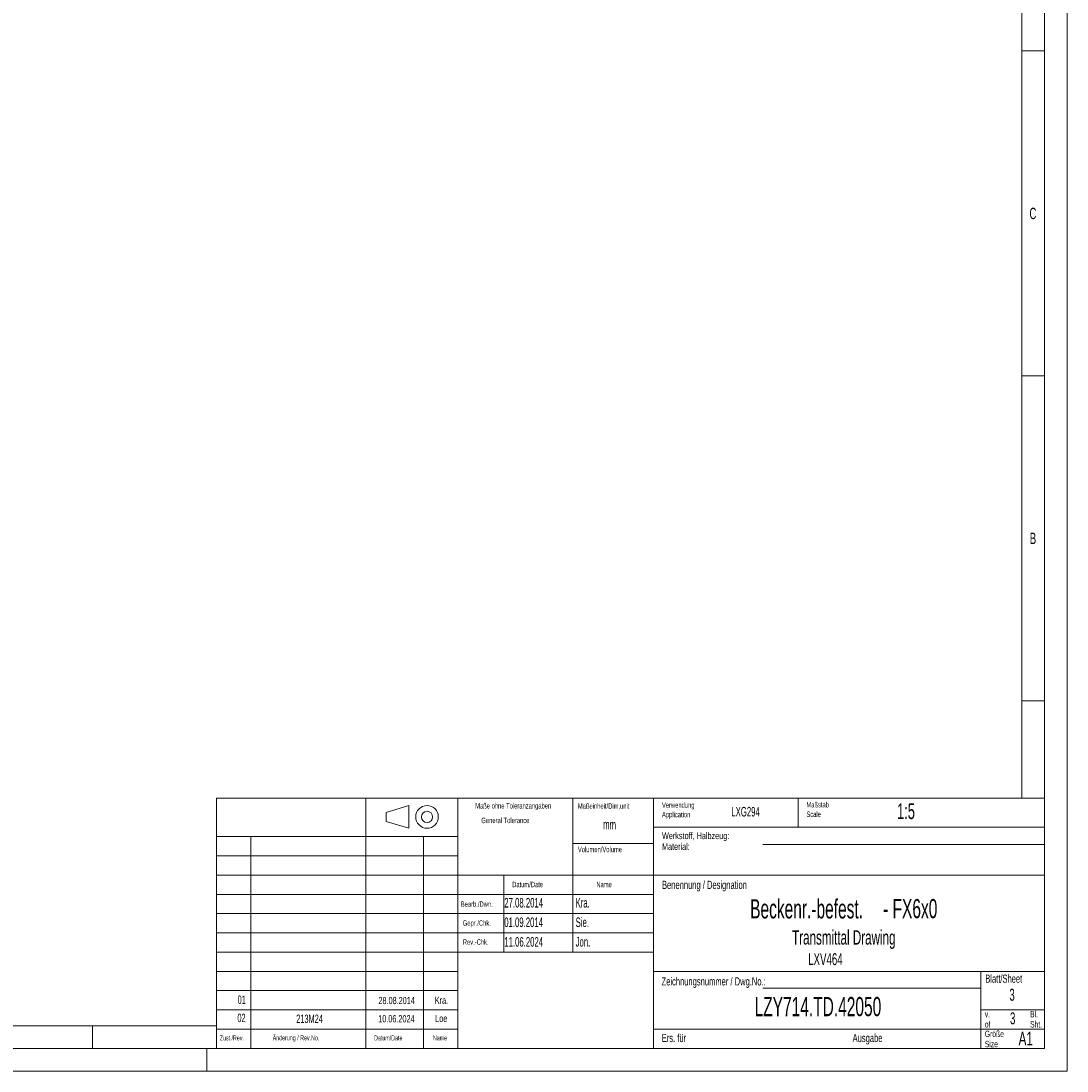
# Model space of a CAD drawing. Header units: millimetres. Extents: x 0 to 4205, y -17 to 2970.
# Tile 18 of 28: x 3050 to 4205, y 0 to 1159. Entities that reach past the tile are written whole.
import ezdxf

# ---------------------------------------------------------------- set-up
doc = ezdxf.new("R2010")
doc.units = ezdxf.units.MM
doc.header["$LTSCALE"] = 5
doc.styles.add('SLDTEXTSTYLE0', font='TXT', dxfattribs={"width": 0.605})
doc.styles.add('SLDTEXTSTYLE1', font='TXT', dxfattribs={"width": 0.638186})

msp = doc.modelspace()

# ---------------------------------------------------------------- linework, layer by layer
at = {"color": 7, "linetype": 'Continuous', "lineweight": 18}
for p, q in [((4205, 2970.000335), (4205, 0)), ((4180, 2945.000335), (4180, 301.25)), ((4155, 2920.000335), (4155, 301.25)), ((4155, 1126.25), (4180, 1126.25)), ((4155, 1126.25), (4180, 1126.25)), ((4155, 767.5), (4180, 767.5)), ((4155, 408.75), (4180, 408.75)), ((3265.6, 301.25), (3265.6, 25)), ((3265.6, 301.25), (3265.6, 25)), ((3265.6, 301.25), (4180, 301.25)), ((3265.6, 301.25), (4180, 301.25)), ((3430.7, 258.688335), (3430.7, 301.25)), ((3478.13193, 293.023405), (3453.13193, 285.523405)), ((3478.13193, 293.023405), (3478.13193, 268.023405)), ((3532.3, 301.25), (3532.3, 25)), ((3659.3, 301.25), (3659.3, 131.25)), ((3659.3, 301.25), (3659.3, 131.25)), ((3748.2, 301.25), (3748.2, 25)), ((3908, 301.25), (3908, 269.375)), ((4180, 301.25), (4180, 25)), ((3453.13193, 285.523405), (3453.13193, 275.523405)), ((3453.13193, 275.523405), (3478.13193, 268.023405)), ((3748.2, 269.375), (4180, 269.375)), ((3265.6, 258.75), (3532.3, 258.75)), ((3303.719665, 200.696335), (3303.719665, 258.75)), ((3430.7, 258.688335), (3430.7, 25)), ((3494.243665, 258.917665), (3494.2, 25)), ((3659.3, 251.25), (3748.2, 251.25)), ((3869.1, 250.217), (4180, 250.217)), ((3265.6, 237.5), (3532.3, 237.5)), ((3266.411665, 216.25), (3534.827, 216.25)), ((3303.7, 216.25), (3303.7, 25)), ((3532.3, 216.25), (4180, 216.25)), ((3583.1, 216.25), (3583.1, 131.25)), ((3265.6, 195), (3532.3, 195)), ((3532.3, 195), (3748.2, 195)), ((3265.6, 173.75), (3532.3, 173.75)), ((3532.3, 173.75), (3748.2, 173.75)), ((3265.6, 152.5), (3532.3, 152.5)), ((3532.3, 152.5), (3748.2, 152.5)), ((3265.6, 131.25), (3532.3, 131.25)), ((3532.3, 131.25), (3748.2, 131.25)), ((3265.6, 110), (3532.3, 110)), ((3748.2, 110), (4180, 110)), ((4110, 110), (4110, 25)), ((3265.6, 88.75), (3532.3, 88.75)), ((3869.1, 91.473335), (4110, 91.473335)), ((3265.6, 67.5), (3532.3, 67.5)), ((4110, 67.5), (4180, 67.5)), ((3265.6, 50), (50, 50)), ((3128.75, 50), (3128.75, 25)), ((3265.6, 46.25), (3532.3, 46.25)), ((3748.2, 46.25), (4180, 46.25)), ((4180, 25), (25, 25)), ((3170.6, 25), (3260.6, 25)), ((3255, 0), (3255, 25)), ((3255, 25), (3255, 0)), ((4205, 0), (0, 0))]:
    msp.add_line(p, q, dxfattribs=at)
for radius in [12.5, 6.25]:
    msp.add_circle((3498.13193, 280.523405), radius, dxfattribs=at)

# ---------------------------------------------------------------- texts
at = {"color": 7, "linetype": 'Continuous', "lineweight": 0}
for s, insert, char_height, attachment_point, style in [('C', (4167.350177, 953.048684), 12.500055, 2, 'SLDTEXTSTYLE1'), ('B', (4167.441928, 594.298684), 12.500055, 2, 'SLDTEXTSTYLE1'), ('Maße ohne Toleranzangaben', (3593.348119, 295.80291), 6, 2, 'SLDTEXTSTYLE1'), ('Maßeinheit/Dim.unit', (3664.771165, 295.540496), 6, 1, 'SLDTEXTSTYLE1'), ('Verwendung', (3757.6875, 296.588271), 6, 1, 'SLDTEXTSTYLE1'), ('LXG294', (3849.966509, 291.565935), 10.5833333, 2, 'SLDTEXTSTYLE0'), ('Maßstab', (3917.1875, 296.988271), 6, 1, 'SLDTEXTSTYLE1'), ('1:5', (4017.351284, 295.640449), 17.5, 1, 'SLDTEXTSTYLE0'), ('General Tolerance', (3558.1875, 279.652815), 6, 1, 'SLDTEXTSTYLE1'), ('Application', (3757.6875, 286.088276), 6, 1, 'SLDTEXTSTYLE1'), ('Scale', (3917.1875, 286.488276), 6, 1, 'SLDTEXTSTYLE1'), ('mm', (3692.653221, 277.411035), 10.5833333, 1, 'SLDTEXTSTYLE0'), ('Werkstoff, Halbzeug:', (3757.6875, 263.521872), 7.5, 1, 'SLDTEXTSTYLE1'), ('Volumen/Volume', (3664.771165, 247.595756), 6, 1, 'SLDTEXTSTYLE1'), ('Material:', (3757.6875, 251.521877), 7.5, 1, 'SLDTEXTSTYLE1'), ('Datum/Date', (3592.1875, 208.90291), 6, 1, 'SLDTEXTSTYLE1'), ('Name', (3685.1875, 208.90291), 6, 1, 'SLDTEXTSTYLE1'), ('Benennung / Designation', (3757.6875, 209.995135), 9, 1, 'SLDTEXTSTYLE1'), ('Bearb./Dwn.', (3535.478759, 187.255642), 6, 1, 'SLDTEXTSTYLE1'), ('27.08.2014', (3583.5, 191.079499), 10.5833333, 1, 'SLDTEXTSTYLE0'), ('Kra.', (3662.276713, 191.079499), 10.5833333, 1, 'SLDTEXTSTYLE0'), ('Beckenr.-befest.', (3917.370199, 189.605314), 21.16666667, 2, 'SLDTEXTSTYLE0'), ('Gepr./Chk.', (3537.6875, 166.40291), 6, 1, 'SLDTEXTSTYLE1'), ('01.09.2014', (3583.42318, 169.494568), 10.5833333, 1, 'SLDTEXTSTYLE0'), ('Sie.', (3662.276713, 169.494568), 10.5833333, 1, 'SLDTEXTSTYLE0'), ('Transmittal Drawing', (3958.478184, 155.384538), 15.875, 2, 'SLDTEXTSTYLE0'), ('Rev.-Chk.', (3537.6875, 145.40291), 6, 1, 'SLDTEXTSTYLE1'), ('11.06.2024', (3583.5, 147.873997), 10.5833333, 1, 'SLDTEXTSTYLE0'), ('Jon.', (3662.276713, 147.873997), 10.5833333, 1, 'SLDTEXTSTYLE0'), ('Blatt/Sheet', (4114.6875, 106.445134), 9.000105, 1, 'SLDTEXTSTYLE1'), ('Zeichnungsnummer / Dwg.No.:', (3757.1875, 103.445134), 9.000105, 1, 'SLDTEXTSTYLE1'), ('01', (3293.51404, 83.34564), 9.2604167, 2, 'SLDTEXTSTYLE0'), ('28.08.2014', (3464.582645, 81.78834), 7.9375, 2, 'SLDTEXTSTYLE0'), ('Kra.', (3514.066999, 82.062073), 7.9375, 2, 'SLDTEXTSTYLE0'), ('LZY714.TD.42050', (3929.878493, 81.693331), 21.16666667, 2, 'SLDTEXTSTYLE0'), ('3', (4141.348123, 90.816718), 13.229167, 1, 'SLDTEXTSTYLE0'), ('02', (3293.262399, 63.259668), 9.2604167, 2, 'SLDTEXTSTYLE0'), ('213M24', (3368.419115, 62.286656), 9.2604167, 2, 'SLDTEXTSTYLE0'), ('10.06.2024', (3464.331004, 61.702367), 7.9375, 2, 'SLDTEXTSTYLE0'), ('Loe', (3513.829139, 61.976101), 7.9375, 2, 'SLDTEXTSTYLE0'), ('v.', (4114.1875, 66.220414), 7, 1, 'SLDTEXTSTYLE1'), ('3', (4142.028789, 64.765487), 13.229167, 1, 'SLDTEXTSTYLE0'), ('Bl.', (4164.1875, 66.220414), 7, 1, 'SLDTEXTSTYLE1'), ('of', (4114.1875, 55.020418), 7, 1, 'SLDTEXTSTYLE1'), ('Sht.', (4164.1875, 55.020418), 7, 1, 'SLDTEXTSTYLE1'), ('Zust./Rev.', (3269.1875, 39.258377), 5.5, 1, 'SLDTEXTSTYLE1'), ('Änderung / Rev.No.', (3327.6875, 39.370712), 5.5, 1, 'SLDTEXTSTYLE1'), ('Datum/Date', (3439.6875, 39.258377), 5.5, 1, 'SLDTEXTSTYLE1'), ('Name', (3504.6875, 39.258377), 5.5, 1, 'SLDTEXTSTYLE1'), ('Ers. für', (3757.4375, 40.945134), 9.000105, 1, 'SLDTEXTSTYLE1'), ('Ausgabe', (3968.1875, 40.945134), 9.000105, 1, 'SLDTEXTSTYLE1'), ('Größe', (4114.1875, 44.470414), 7, 1, 'SLDTEXTSTYLE1'), ('A1', (4151.57773, 43.358386), 15, 1, 'SLDTEXTSTYLE1'), ('Size', (4114.1875, 33.270418), 7, 1, 'SLDTEXTSTYLE1')]:
    msp.add_mtext(s, dxfattribs=dict(at, insert=insert, char_height=char_height, attachment_point=attachment_point, style=style))
at = {"color": 7, "linetype": 'Continuous', "lineweight": 18, "attachment_point": 1, "style": 'SLDTEXTSTYLE0'}
for s, insert, char_height in [('- FX6x0', (4001.847731, 189.859223), 21.1666667), ('LXV464', (3919.11682, 130.087076), 13.2291667)]:
    msp.add_mtext(s, dxfattribs=dict(at, insert=insert, char_height=char_height))

doc.saveas('drawing.dxf')
